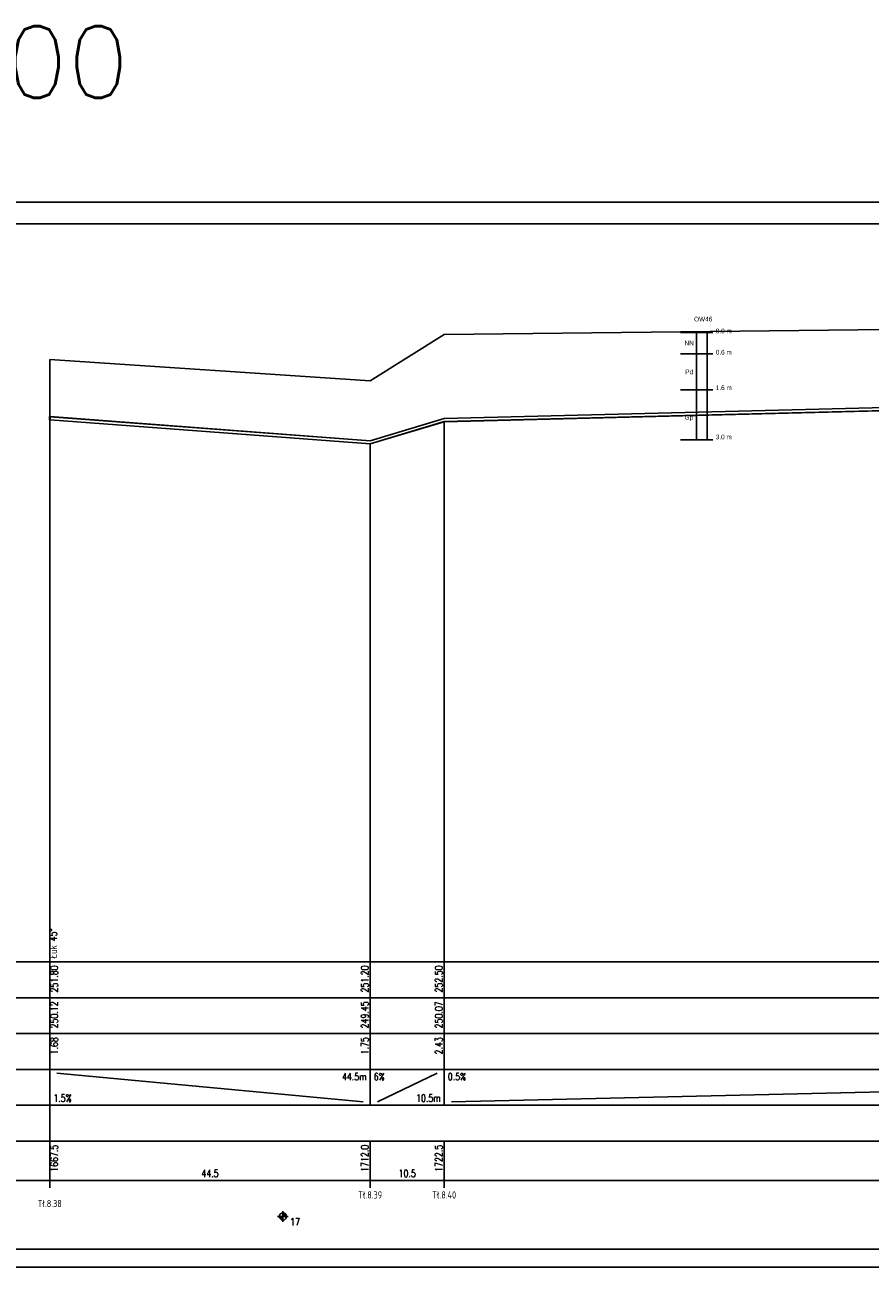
# Model space of a CAD drawing. Header units: metres. Extents: x -25 to 2175, y -3394 to -342.
# Tile 30 of 52: x 97 to 333, y -1563 to -1217. Entities that reach past the tile are written whole.
import ezdxf
from ezdxf.enums import TextEntityAlignment as Align

# ---------------------------------------------------------------- set-up
doc = ezdxf.new("R2010")
doc.units = ezdxf.units.M
doc.header["$LTSCALE"] = 0.2
doc.layers.get('0').update_dxf_attribs({"color": 8, "linetype": 'CONTINUOUS'})
for name, color, linetype in [('gleba', 20, 'CONTINUOUS'), ('Linie_tabeli', 7, 'CONTINUOUS'), ('Pomocnicza', 1, 'CONTINUOUS'), ('Pompownia_P8_Liczby', 7, 'CONTINUOUS'), ('Pompownia_P8_Linie_tabeli', 7, 'CONTINUOUS'), ('Pompownia_P8_Odcinki', 7, 'CONTINUOUS'), ('Pompownia_P8_Opis_PZ', 7, 'CONTINUOUS'), ('Pompownia_P8_Teren_istn', 3, 'CONTINUOUS'), ('Pompownia_P8_Wezly', 7, 'CONTINUOUS'), ('warstwa_nr_0', 8, 'CONTINUOUS')]:
    doc.layers.add(name, color=color, linetype=linetype)
doc.styles.get("Standard").update_dxf_attribs({"font": 'simplex.shx'})

msp = doc.modelspace()

# ---------------------------------------------------------------- linework, layer by layer
at = {"layer": 'Linie_tabeli'}
for p, q in [((280.19, -1302.36), (289.19, -1302.36)), ((280.19, -1308.36), (289.19, -1308.36)), ((280.19, -1318.36), (289.19, -1318.36)), ((280.19, -1332.36), (289.19, -1332.36))]:
    msp.add_line(p, q, dxfattribs=at)
msp.add_lwpolyline([(0.29, -1558.06), (2169.29, -1558.06), (2169.29, -1272.06), (0.29, -1272.06)], close=True, dxfattribs=at)
at = {"layer": 'Pomocnicza'}
for points in [[(284.63, -1302.36), (284.63, -1332.36)], [(287.63, -1302.36), (287.63, -1317.36)], [(287.63, -1302.36), (287.63, -1332.36)]]:
    msp.add_lwpolyline(points, dxfattribs=at)
at = {"layer": 'Pompownia_P8_Liczby'}
for p, q in [((168.41, -1549.27), (170.29, -1548.58)), ((168.44, -1549.33), (170.26, -1548.52)), ((168.47, -1549.39), (170.23, -1548.45)), ((168.5, -1549.45), (170.2, -1548.39)), ((168.54, -1549.51), (170.16, -1548.34)), ((168.58, -1549.57), (170.12, -1548.28)), ((168.63, -1549.62), (170.07, -1548.23)), ((168.68, -1549.67), (170.02, -1548.18)), ((168.73, -1549.71), (169.97, -1548.14)), ((168.79, -1549.75), (169.91, -1548.09)), ((168.85, -1549.79), (169.85, -1548.06)), ((168.91, -1549.82), (169.79, -1548.02)), ((168.98, -1549.85), (169.72, -1548)), ((169.04, -1549.87), (169.66, -1547.97)), ((169.11, -1549.89), (169.59, -1547.95)), ((169.18, -1549.91), (169.52, -1547.94)), ((169.25, -1549.92), (169.45, -1547.93)), ((169.32, -1549.92), (169.39, -1547.92)), ((169.35, -1547.42), (169.35, -1550.42)), ((167.85, -1548.92), (170.85, -1548.92)), ((168.35, -1548.99), (170.35, -1548.85)), ((168.36, -1549.06), (170.34, -1548.78)), ((168.37, -1549.13), (170.33, -1548.72)), ((168.39, -1549.2), (170.31, -1548.65))]:
    msp.add_line(p, q, dxfattribs=at)
msp.add_circle((169.35, -1548.92), 1, dxfattribs=at)
at = {"layer": 'Pompownia_P8_Linie_tabeli'}
for p, q in [((10.41, -1477.92), (104.33, -1477.92)), ((104.33, -1477.92), (1882.09, -1477.92)), ((104.33, -1477.92), (104.33, -1507.92)), ((193.67, -1477.92), (193.67, -1507.92)), ((214.31, -1477.92), (214.31, -1507.92)), ((10.41, -1487.92), (104.33, -1487.92)), ((104.33, -1487.92), (1882.09, -1487.92)), ((10.41, -1497.92), (104.33, -1497.92)), ((104.33, -1497.92), (1882.09, -1497.92)), ((10.41, -1507.92), (104.33, -1507.92)), ((104.33, -1507.92), (1882.09, -1507.92)), ((104.33, -1507.92), (104.33, -1527.92)), ((106.33, -1508.92), (191.67, -1516.92)), ((193.67, -1507.92), (193.67, -1517.92)), ((195.67, -1516.92), (212.31, -1508.92)), ((214.31, -1507.92), (214.31, -1517.92)), ((216.31, -1516.92), (566.7, -1508.92)), ((10.41, -1517.92), (104.33, -1517.92)), ((104.33, -1517.92), (1882.09, -1517.92)), ((10.41, -1527.92), (104.33, -1527.92)), ((104.33, -1527.92), (1882.09, -1527.92)), ((104.33, -1527.92), (104.33, -1540.92)), ((193.67, -1527.92), (193.67, -1540.92)), ((214.31, -1527.92), (214.31, -1540.92)), ((10.41, -1538.92), (104.33, -1538.92)), ((104.33, -1538.92), (1882.09, -1538.92))]:
    msp.add_line(p, q, dxfattribs=at)
for points in [[(104.33, -1477.92), (104.33, -1309.92)], [(214.31, -1477.92), (214.31, -1327.22)], [(193.67, -1477.92), (193.67, -1333.41)]]:
    msp.add_lwpolyline(points, dxfattribs=at)
at = {"layer": 'Pompownia_P8_Odcinki'}
for points in [[(214.31, -1326.43), (568.7, -1317.57), (568.7, -1317.52), (214.31, -1326.37)], [(214.31, -1327.22), (568.7, -1318.36), (568.7, -1318.42), (214.31, -1327.27)], [(104.41, -1325.93), (193.67, -1332.62), (193.67, -1332.57), (104.41, -1325.87)], [(104.41, -1326.72), (193.67, -1333.41), (193.67, -1333.47), (104.41, -1326.77)], [(193.67, -1332.62), (214.31, -1326.43), (214.31, -1326.37), (193.67, -1332.57)], [(193.67, -1333.41), (214.31, -1327.22), (214.31, -1327.27), (193.67, -1333.47)]]:
    msp.add_lwpolyline(points, close=True, dxfattribs=at)
at = {"layer": 'Pompownia_P8_Teren_istn'}
msp.add_lwpolyline([(104.33, -1309.92), (193.67, -1315.92), (214.31, -1302.92), (568.7, -1298.92), (681.38, -1291.92), (865.92, -1279.92), (911.71, -1276.92), (916.38, -1276.92), (1020.41, -1279.92), (1155.85, -1295.92), (1215.97, -1300.92)], dxfattribs=at)
at = {"layer": 'Pompownia_P8_Wezly'}
for p, q in [((104.33, -1325.87), (104.25, -1325.86)), ((104.25, -1325.86), (104.25, -1326.76)), ((104.33, -1325.92), (104.25, -1325.91)), ((104.25, -1326.71), (104.33, -1326.71)), ((104.25, -1326.76), (104.33, -1326.77)), ((104.41, -1325.87), (104.33, -1325.87)), ((104.41, -1325.93), (104.33, -1325.92)), ((104.33, -1326.71), (104.41, -1326.72)), ((104.33, -1326.77), (104.41, -1326.77)), ((104.41, -1326.77), (104.41, -1325.87))]:
    msp.add_line(p, q, dxfattribs=at)
at = {"layer": 'warstwa_nr_0'}
msp.add_lwpolyline([(-24.71, -1563.06), (2175.29, -1563.06), (2175.29, -1266.06), (-24.71, -1266.06)], close=True, dxfattribs=at)

# ---------------------------------------------------------------- texts
at = {"lineweight": 18, "insert": (-8.13, -1216.96), "char_height": 20, "width": 121.6463, "attachment_point": 1}
msp.add_mtext('297x2200', dxfattribs=at)
at = {"char_height": 1.3, "attachment_point": 1}
for s, insert, width in [('{\\fArial Narrow|b0|i0|c238|p0;\\POW46}', (283.98, -1295.85), 11.4659), ('{\\FArial Narrow|c0;0.0 m}', (290.03, -1301.33), 8.0951), ('{\\fArial Narrow|b0|i0|c238|p0;0.6 m}', (290.03, -1307.25), 8.3702), ('{\\fArial Narrow|b0|i0|c238|p0;1.6 m}', (290.03, -1317.16), 8.3702), ('{\\fArial Narrow|b0|i0|c238|p0;3.0 m}', (290.03, -1330.88), 8.3702)]:
    msp.add_mtext(s, dxfattribs=dict(at, insert=insert, width=width))
at = {"layer": 'gleba', "char_height": 1.3, "width": 11.5025, "attachment_point": 3}
for s, insert in [('{\\fArial Narrow|b0|i0|c238|p34;NN}', (283.88, -1304.65)), ('{\\fArial Narrow|b0|i0|c238|p34;Pd}', (283.71, -1312.74)), ('{\\fArial Narrow|b0|i0|c238|p34;Gp}', (283.7, -1325.42))]:
    msp.add_mtext(s, dxfattribs=dict(at, insert=insert))
at = {"layer": 'Pompownia_P8_Liczby', "width": 0.8}
for s, p in [('251.80', (106.58, -1478.92)), ('251.20', (193.17, -1478.92)), ('252.50', (213.81, -1478.92)), ('250.12', (106.58, -1488.92)), ('249.45', (193.17, -1488.92)), ('250.07', (213.81, -1488.92)), ('1.68', (106.58, -1498.92)), ('1.75', (193.17, -1498.92)), ('2.43', (213.81, -1498.92)), ('1667.5', (106.58, -1528.92)), ('1712.0', (193.17, -1528.92)), ('1722.5', (213.81, -1528.92))]:
    msp.add_text(s, height=2, rotation=90, dxfattribs=at).set_placement(p, align=Align.RIGHT)
for s, p in [('44.5m', (192.67, -1510.92)), ('10.5m', (213.31, -1516.92))]:
    msp.add_text(s, height=2, dxfattribs=at).set_placement(p, align=Align.RIGHT)
for s, p in [('6%', (194.67, -1510.92)), ('0.5%', (215.31, -1510.92)), ('1.5%', (105.33, -1516.92)), ('17', (171.35, -1551.42))]:
    msp.add_text(s, height=2, dxfattribs=at).set_placement(p)
for s, p in [('44.5', (149, -1537.92)), ('10.5', (203.99, -1537.92)), ('Tł.8.39', (193.67, -1543.92)), ('Tł.8.40', (214.31, -1543.92)), ('Tł.8.38', (104.33, -1546.32))]:
    msp.add_text(s, height=2, dxfattribs=at).set_placement(p, align=Align.CENTER)
at = {"layer": 'Pompownia_P8_Opis_PZ', "width": 0.8}
msp.add_text('Łuk 45%%d', height=2, rotation=90, dxfattribs=at).set_placement((106.33, -1476.92))

doc.saveas('drawing.dxf')
